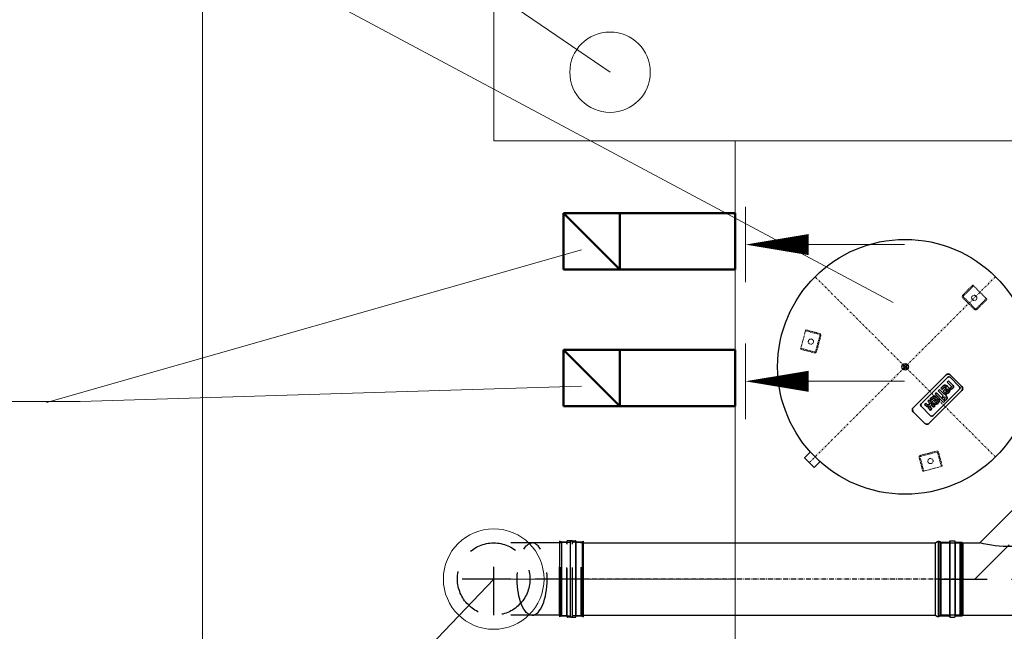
# Model space of a CAD drawing. Header units: millimetres. Extents: x -26820 to -12632, y -5851 to 1958.
# Tile 17 of 95: x -18624 to -18379, y -4739 to -4587. Entities that reach past the tile are written whole.
import ezdxf

# ---------------------------------------------------------------- set-up
doc = ezdxf.new("R2010")
doc.units = ezdxf.units.MM
for name, pattern in [('ACAD_ISO10W100', [18.5, 12, -3, 0.5, -3]), ('AUSGEZOGEN', [0]), ('DASHDOT', [1, 0.5, -0.25, 0, -0.25]), ('DASHED', [181.05, 120.7, -60.35]), ('HIDDEN', [0.375, 0.25, -0.125])]:
    doc.linetypes.add(name, pattern=pattern)
for name, color, linetype, lineweight in [('A-INW-SC', 30, 'Continuous', 13), ('CP_AXIS', 143, 'DASHDOT', 18), ('CP_HIDDE', 203, 'HIDDEN', 18), ('CP_LOGO', 7, 'Continuous', 35), ('Oś symetrii', 5, 'ACAD_ISO10W100', 20), ('Rysunek', 7, 'Continuous', 40)]:
    doc.layers.add(name, color=color, linetype=linetype, lineweight=lineweight)
for name, color, linetype in [('Jeremias - linie wewnetrzne', 5, 'DASHED'), ('Jeremias - linie zewnetrzne', 7, 'Continuous'), ('Jeremias - opisy', 1, 'Continuous'), ('Jeremias - osie', 5, 'DASHED')]:
    doc.layers.add(name, color=color, linetype=linetype)

# ---------------------------------------------------------------- blocks, each defined once
blk = doc.blocks.new('gbs-fu16_180_wzb')
at = {"layer": 'Jeremias - linie zewnetrzne'}
for p, q in [((94, 360), (-94, 360)), ((-91.4, 354), (-94, 360)), ((-91.4, 354), (91.4, 354)), ((-91.4, 354), (-91.4, 333.8)), ((91.4, 354), (94, 360)), ((91.4, 354), (91.4, 333.8)), ((-95.1, 331.3), (-95.1, 320.2)), ((-94.3, 332.4), (-92.2, 332.8)), ((-94.3, 319.2), (-92.2, 318.7)), ((-94.1, 332.2), (94.7, 332.2)), ((-94.1, 319.3), (94.7, 319.3)), ((-92.2, 332.8), (92.2, 332.8)), ((-92.2, 318.7), (92.2, 318.7)), ((94.3, 332.4), (92.2, 332.8)), ((94.3, 319.2), (92.2, 318.7)), ((95.1, 331.3), (95.1, 320.2)), ((-91.4, 317.7), (-91.4, 302.4)), ((-91.4, 302.4), (91.4, 302.4)), ((-91.4, 302.4), (-90, 300)), ((-90, 300), (90, 300)), ((-90, 300), (-90, 257.8)), ((91.4, 302.4), (90, 300)), ((90, 300), (90, 65.3)), ((91.4, 317.7), (91.4, 302.4)), ((-90, 257.8), (-178.2, 169.6)), ((-221.5, 126.3), (-186.2, 161.6)), ((-186.2, 161.6), (-185.6, 165.4)), ((-186.2, 161.6), (-108.4, 83.8)), ((-184.5, 167.7), (-184.2, 167.9)), ((-178.2, 169.6), (-181.9, 169.1)), ((-178.2, 169.6), (-100.4, 91.8)), ((-224, 123.1), (-221.5, 126.3)), ((-146.9, 46), (-224, 123.1)), ((-221.5, 126.3), (-143.7, 48.5)), ((-143.7, 48.5), (-221.5, 126.3)), ((-90, 102.2), (-100.4, 91.8)), ((-90, 102.2), (-90, 65.3)), ((-108.4, 83.8), (-143.7, 48.5)), ((-108.4, 83.8), (-104.6, 84.4)), ((-102.3, 85.5), (-102.1, 85.8)), ((-100.4, 91.8), (-100.9, 88.1)), ((-93.1, 59.5), (-93.1, 59.8)), ((-90, 65.3), (-92.3, 62.3)), ((-90, 54), (-92.3, 57)), ((-90, 65.3), (90, 65.3)), ((-90, 4), (-90, 54)), ((-90, 54), (90, 54)), ((90, 65.3), (92.3, 62.3)), ((90, 54), (92.3, 57)), ((90, 54), (90, 4)), ((93.1, 59.5), (93.1, 59.8)), ((-143.7, 48.5), (-146.9, 46)), ((-89.5, 0), (-90, 4)), ((-90, 4), (90, 4)), ((90, 4), (-90, 4)), ((89.5, 0), (-89.5, 0)), ((90, 4), (89.5, 0))]:
    blk.add_line(p, q, dxfattribs=at)
for centre, radius, start, end in [((-94.1, 331.3), 1.03, 101.7683, 180), ((-94.1, 320.2), 1.03, 180, 258.2317), ((-92.4, 333.8), 1.03, 281.7683, 0), ((-92.4, 317.7), 1.03, 0, 78.2317), ((92.4, 333.8), 1.03, 180, 258.2317), ((92.4, 317.7), 1.03, 101.7683, 180), ((94.1, 331.3), 1.03, 0, 78.2317), ((94.1, 320.2), 1.03, 281.7683, 0), ((-407.5, 180), 326.9, 346.2351, 13.7649), ((-181.6, 164.8), 4.11, 135, 171.8397), ((-181.3, 165), 4.11, 98.1603, 135), ((-105.2, 88.4), 4.11, 278.1603, 315), ((-105, 88.7), 4.11, 315, 351.8397), ((-89, 59.8), 4.11, 143.1603, 180), ((-89, 59.5), 4.11, 180, 216.8397), ((89, 59.8), 4.11, 0, 36.8397), ((89, 59.5), 4.11, 323.1603, 0)]:
    blk.add_arc(centre, radius, start, end, dxfattribs=at)
at = {"layer": 'Jeremias - opisy', "linetype": 'AUSGEZOGEN'}
blk.add_line((91.2, 302), (-91.2, 302), dxfattribs=at)
at = {"layer": 'Jeremias - osie'}
for p, q in [((0, 360), (0, 0)), ((0, 270), (-185.5, 84.5))]:
    blk.add_line(p, q, dxfattribs=at)
blk = doc.blocks.new('A$C19638')
at = {"layer": 'Oś symetrii', "lineweight": -3}
blk.add_line((95.1, 0), (95.1, 1010), dxfattribs=at)
at = {"layer": 'Rysunek', "lineweight": -3}
for p, q in [((189.1, 1005), (1.1, 1005)), ((3.7, 999), (1.1, 1005)), ((186.5, 999), (189.1, 1005)), ((3.7, 999), (186.5, 999)), ((3.7, 999), (3.7, 978.8)), ((186.5, 999), (186.5, 978.8)), ((0, 976.3), (0, 965.2)), ((0.8, 977.3), (2.9, 977.8)), ((0.8, 964.2), (2.9, 963.7)), ((1, 977.2), (189.8, 977.2)), ((1, 964.3), (189.8, 964.3)), ((2.9, 977.8), (187.3, 977.8)), ((2.9, 963.7), (187.3, 963.7)), ((3.7, 962.7), (3.7, 947.4)), ((186.5, 962.7), (186.5, 947.4)), ((189.4, 977.3), (187.3, 977.8)), ((189.4, 964.2), (187.3, 963.7)), ((190.2, 976.3), (190.2, 965.2)), ((3.7, 947.4), (186.5, 947.4)), ((3.7, 947.4), (5.1, 945)), ((5.1, 945), (185.1, 945)), ((5.1, 945), (5.1, 70.3)), ((186.5, 947.4), (185.1, 945)), ((185.1, 945), (185.1, 70.3)), ((2, 64.5), (2, 64.8)), ((5.1, 70.3), (2.8, 67.3)), ((5.1, 59), (2.8, 62)), ((5.1, 70.3), (185.1, 70.3)), ((185.1, 70.3), (187.4, 67.3)), ((185.1, 59), (187.4, 62)), ((188.2, 64.5), (188.2, 64.8))]:
    blk.add_line(p, q, dxfattribs=at)
blk.add_lwpolyline([(5.1, 9), (5.1, 59), (185.1, 59), (185.1, 9), (184.6, 5), (5.6, 5), (5.1, 9), (185.1, 9)], close=True, dxfattribs=at)
for centre, radius, start, end in [((2.7, 978.8), 1.03, 281.7683, 0), ((187.5, 978.8), 1.03, 180, 258.2317), ((1, 976.3), 1.03, 101.7683, 180), ((1, 965.2), 1.03, 180, 258.2317), ((2.7, 962.7), 1.03, 0, 78.2317), ((187.5, 962.7), 1.03, 101.7683, 180), ((189.2, 976.3), 1.03, 0, 78.2317), ((189.2, 965.2), 1.03, 281.7683, 0), ((6.1, 64.8), 4.11, 143.1603, 180), ((6.1, 64.5), 4.11, 180, 216.8397), ((184.1, 64.8), 4.11, 0, 36.8397), ((184.1, 64.5), 4.11, 323.1603, 0)]:
    blk.add_arc(centre, radius, start, end, dxfattribs=at)
blk = doc.blocks.new('A$C22460')
at = {"layer": 'A-INW-SC', "color": 7}
blk.add_line((313.4, 189.1), (313.4, 1.1), dxfattribs=at)
at = {"layer": 'Jeremias - linie wewnetrzne', "color": 7}
for p, q in [((253.4, 185.1), (90, 185.1)), ((255.8, 186.5), (253.4, 185.1)), ((253.4, 5.1), (253.4, 185.1)), ((255.8, 3.7), (255.8, 186.5)), ((271.1, 186.5), (255.8, 186.5)), ((272.6, 189.4), (272.1, 187.3)), ((272.1, 2.9), (272.1, 187.3)), ((272.7, 1), (272.7, 189.8)), ((284.7, 190.2), (273.6, 190.2)), ((285.6, 1), (285.6, 189.8)), ((285.7, 189.4), (286.2, 187.3)), ((286.2, 2.9), (286.2, 187.3)), ((307.4, 186.5), (287.2, 186.5)), ((307.4, 186.5), (313.4, 189.1)), ((307.4, 3.7), (307.4, 186.5)), ((253.4, 5.1), (90, 5.1)), ((255.8, 3.7), (253.4, 5.1)), ((271.1, 3.7), (255.8, 3.7)), ((272.6, 0.8), (272.1, 2.9)), ((284.7, 0), (273.6, 0)), ((285.7, 0.8), (286.2, 2.9)), ((307.4, 3.7), (287.2, 3.7)), ((307.4, 3.7), (313.4, 1.1))]:
    blk.add_line(p, q, dxfattribs=at)
blk.add_circle((90, 95.1), 90, dxfattribs=at)
for centre, start, end in [((271.1, 187.5), 270, 348.2317), ((273.6, 189.2), 90, 168.2317), ((284.7, 189.2), 11.7683, 90), ((287.2, 187.5), 191.7683, 270), ((271.1, 2.7), 11.7683, 90), ((273.6, 1), 191.7683, 270), ((284.7, 1), 270, 348.2317), ((287.2, 2.7), 90, 168.2317)]:
    blk.add_arc(centre, 1.03, start, end, dxfattribs=at)
at = {"layer": 'Jeremias - linie wewnetrzne', "color": 7, "extrusion": (0, 0, -1)}
blk.add_ellipse((185.6, 95.1), major_axis=(0, 90), ratio=0.414214, start_param=3.141593, end_param=6.283185, dxfattribs=at)
at = {"layer": 'Jeremias - linie wewnetrzne', "color": 7}
blk.add_ellipse((185.6, 95.1), major_axis=(0, 90), ratio=0.414214, start_param=3.141593, end_param=6.283185, dxfattribs=at)
at = {"layer": 'Jeremias - osie'}
for p, q in [((90, 5.1), (90, 185.1)), ((313.4, 95.1), (0, 95.1))]:
    blk.add_line(p, q, dxfattribs=at)

msp = doc.modelspace()

# ---------------------------------------------------------------- linework, layer by layer
at = {"color": 7, "lineweight": 15}
for p, q in [((-18651.5, -4480.75), (-18477.22, -4600.12)), ((-18589.65, -4559.6), (-18406.86, -4657.39)), ((-18404.07, -4642.99), (-18427.84, -4642.99)), ((-18617.2, -4682.27), (-18484.35, -4644.3)), ((-18404.07, -4676.99), (-18427.84, -4676.99)), ((-18608.86, -4682.02), (-18484.35, -4678.22)), ((-18947.05, -4682.6), (-18608.86, -4682.02)), ((-18617.2, -4842.77), (-18506.13, -4726.18))]:
    msp.add_line(p, q, dxfattribs=at)
at = {"color": 7, "extrusion": (0, 0, -1)}
for p, q in [((-18428.9, -4696.03), (-18427.43, -4694.56)), ((-18427.71, -4697.22), (-18428.9, -4696.03)), ((-18426.52, -4698.41), (-18425.05, -4696.94)), ((-18426.52, -4698.41), (-18427.71, -4697.22))]:
    msp.add_line(p, q, dxfattribs=at)
at = {"color": 7, "lineweight": 15}
for points in [[(-18427.84, -4642.99, 5.25, 0, 0), (-18443.59, -4642.99, 0, 0, 0)], [(-18427.84, -4676.99, 5.25, 0, 0), (-18443.59, -4676.99, 0, 0, 0)]]:
    msp.add_lwpolyline(points, format="xyseb", dxfattribs=at)
at = {"color": 7}
for radius in [31.7, 31.7, 0.814, 0.244]:
    msp.add_circle((-18403.88, -4673.39), radius, dxfattribs=at)
at = {"layer": 'A-INW-SC', "color": 7}
for p, q in [((-18578.46, -4418.18), (-18578.46, -5285.73)), ((-18506.13, -4455.18), (-18506.13, -4617.18)), ((-18446.13, -4617.18), (-18506.13, -4617.18)), ((-18246.13, -4617.18), (-18446.13, -4617.18)), ((-18446.13, -4617.18), (-18446.13, -4989.18)), ((-18443.59, -4633.6), (-18443.59, -4652.37)), ((-18443.59, -4667.6), (-18443.59, -4686.37)), ((-18446.13, -4726.18), (-18506.13, -4726.18))]:
    msp.add_line(p, q, dxfattribs=at)
at = {"layer": 'A-INW-SC', "color": 7, "lineweight": 50}
for p, q in [((-18446.13, -4635.18), (-18488.81, -4635.18)), ((-18488.81, -4635.18), (-18488.81, -4649.18)), ((-18488.81, -4635.18), (-18474.81, -4649.18)), ((-18474.81, -4635.18), (-18474.81, -4649.18)), ((-18446.13, -4635.18), (-18446.13, -4649.18)), ((-18446.13, -4649.18), (-18488.81, -4649.18)), ((-18446.13, -4669.18), (-18488.81, -4669.18)), ((-18488.81, -4669.18), (-18488.81, -4683.18)), ((-18488.81, -4669.18), (-18474.81, -4683.18)), ((-18474.81, -4669.18), (-18474.81, -4683.18)), ((-18446.13, -4669.18), (-18446.13, -4683.18)), ((-18446.13, -4683.18), (-18488.81, -4683.18))]:
    msp.add_line(p, q, dxfattribs=at)
at = {"layer": 'A-INW-SC', "color": 7}
for centre, radius in [((-18477.22, -4600.12), 10), ((-18506.13, -4726.18), 12.5)]:
    msp.add_circle(centre, radius, dxfattribs=at)
at = {"layer": 'CP_AXIS', "color": 7}
for p, q in [((-18381.47, -4650.98), (-18427.71, -4697.22)), ((-18381.47, -4695.81), (-18426.3, -4650.98))]:
    msp.add_line(p, q, dxfattribs=at)
at = {"layer": 'CP_HIDDE', "color": 7}
for p, q in [((-18387.16, -4653.13), (-18389.56, -4655.54)), ((-18389.39, -4655.71), (-18386.98, -4653.31)), ((-18386.98, -4653.17), (-18387.02, -4653.13)), ((-18386.98, -4653.17), (-18386.73, -4653.42)), ((-18383.91, -4656.25), (-18386.73, -4653.42)), ((-18389.56, -4656.25), (-18386.73, -4659.07)), ((-18386.56, -4658.9), (-18389.39, -4656.07)), ((-18383.8, -4656.49), (-18386.2, -4658.9)), ((-18386.03, -4659.07), (-18383.62, -4656.67)), ((-18383.91, -4656.25), (-18383.66, -4656.49)), ((-18383.62, -4656.53), (-18383.66, -4656.49)), ((-18428.72, -4664.67), (-18429.76, -4668.53)), ((-18428.72, -4664.67), (-18428.63, -4664.33)), ((-18428.62, -4664.28), (-18428.63, -4664.33)), ((-18428.56, -4664.45), (-18425.27, -4665.33)), ((-18425.21, -4665.09), (-18428.49, -4664.21)), ((-18425.1, -4665.64), (-18426.13, -4669.5)), ((-18425.89, -4669.57), (-18424.86, -4665.7)), ((-18429.85, -4668.87), (-18429.86, -4668.92)), ((-18429.85, -4668.87), (-18429.76, -4668.53)), ((-18429.79, -4669.04), (-18426.5, -4669.92)), ((-18426.44, -4669.68), (-18429.72, -4668.8)), ((-18396.19, -4694.37), (-18400.06, -4695.4)), ((-18400.41, -4696.01), (-18399.53, -4699.3)), ((-18399.29, -4699.23), (-18400.17, -4695.95)), ((-18399.99, -4695.64), (-18396.13, -4694.61)), ((-18395.82, -4694.78), (-18394.94, -4698.07)), ((-18394.7, -4698), (-18395.58, -4694.72)), ((-18399.41, -4699.37), (-18399.36, -4699.36)), ((-18399.02, -4699.27), (-18399.36, -4699.36)), ((-18399.02, -4699.27), (-18395.16, -4698.23)), ((-18394.82, -4698.14), (-18395.16, -4698.23)), ((-18394.82, -4698.14), (-18394.77, -4698.13))]:
    msp.add_line(p, q, dxfattribs=at)
for centre, radius in [((-18386.73, -4656.25), 0.65), ((-18427.31, -4667.12), 0.65), ((-18403.88, -4673.39), 0.489), ((-18397.61, -4696.82), 0.65)]:
    msp.add_circle(centre, radius, dxfattribs=at)
for centre, radius, start, end in [((-18387.09, -4653.2), 0.1, 45, 135), ((-18387.05, -4653.24), 0.1, 315, 45), ((-18389.21, -4655.89), 0.5, 135, 225), ((-18389.21, -4655.89), 0.25, 135, 225), ((-18383.73, -4656.56), 0.1, 45, 135), ((-18383.69, -4656.6), 0.1, 315, 45), ((-18386.38, -4658.72), 0.5, 225, 315), ((-18386.38, -4658.72), 0.25, 225, 315), ((-18428.53, -4664.35), 0.1, 165, 255), ((-18428.52, -4664.31), 0.1, 75, 165), ((-18425.34, -4665.57), 0.5, 345, 75), ((-18425.34, -4665.57), 0.25, 345, 75), ((-18429.76, -4668.94), 0.1, 165, 255), ((-18429.75, -4668.89), 0.1, 75, 165), ((-18426.37, -4669.44), 0.5, 255, 345), ((-18426.37, -4669.44), 0.25, 255, 345), ((-18396.06, -4694.85), 0.5, 15, 105), ((-18399.93, -4695.88), 0.5, 105, 195), ((-18399.93, -4695.88), 0.25, 105, 195), ((-18396.06, -4694.85), 0.25, 15, 105), ((-18399.43, -4699.27), 0.1, 195, 285), ((-18399.38, -4699.26), 0.1, 285, 15), ((-18394.84, -4698.04), 0.1, 195, 285), ((-18394.8, -4698.03), 0.1, 285, 15)]:
    msp.add_arc(centre, radius, start, end, dxfattribs=at)
at = {"layer": 'CP_LOGO', "color": 7, "extrusion": (0.707107, -0.707107, 0)}
for p, q in [((-18393.71, -4675.39), (-18401.89, -4683.56)), ((-18393.3, -4675.98), (-18399.95, -4682.63)), ((-18393.48, -4677.18), (-18393.16, -4676.86)), ((-18393.48, -4677.18), (-18393.48, -4677.18)), ((-18392.53, -4678.13), (-18393.48, -4677.18)), ((-18393.16, -4676.86), (-18392.13, -4677.88)), ((-18393.16, -4676.86), (-18393.16, -4676.86)), ((-18390.37, -4678.35), (-18392.74, -4675.98)), ((-18389.8, -4678.31), (-18392.72, -4675.39)), ((-18397.98, -4687.47), (-18389.8, -4679.3)), ((-18397.02, -4685.56), (-18390.37, -4678.91)), ((-18396.45, -4680.15), (-18396.13, -4679.83)), ((-18396.13, -4679.83), (-18394.04, -4681.91)), ((-18395.68, -4679.38), (-18395.36, -4679.06)), ((-18394.47, -4680.59), (-18395.68, -4679.38)), ((-18395.36, -4679.06), (-18394.14, -4680.27)), ((-18395.01, -4678.71), (-18394.52, -4678.22)), ((-18394.72, -4679), (-18395.01, -4678.71)), ((-18394.28, -4678.56), (-18394.72, -4679)), ((-18394.46, -4679.41), (-18393.67, -4678.62)), ((-18394.17, -4679.7), (-18394.46, -4679.41)), ((-18393.43, -4678.86), (-18393.9, -4679.33)), ((-18393.9, -4679.33), (-18393.82, -4679.4)), ((-18393.67, -4678.62), (-18393.74, -4678.55)), ((-18393.35, -4678.93), (-18393.43, -4678.86)), ((-18393.42, -4678.22), (-18393.04, -4678.6)), ((-18393.33, -4679.48), (-18393.28, -4679.43)), ((-18392.98, -4679.67), (-18393.08, -4679.78)), ((-18392.67, -4678.75), (-18392.51, -4678.59)), ((-18392.37, -4679.06), (-18392.67, -4678.75)), ((-18392.13, -4678.82), (-18392.37, -4679.06)), ((-18392.37, -4679.06), (-18392.37, -4679.06)), ((-18398.27, -4681.96), (-18397.94, -4681.64)), ((-18397.97, -4682.26), (-18398.27, -4681.96)), ((-18397.94, -4681.64), (-18397.66, -4681.92)), ((-18397.71, -4681.41), (-18397.23, -4680.92)), ((-18397.43, -4681.7), (-18397.71, -4681.41)), ((-18396.98, -4681.26), (-18397.43, -4681.7)), ((-18397.16, -4682.11), (-18396.37, -4681.32)), ((-18396.87, -4682.41), (-18397.16, -4682.11)), ((-18396.13, -4681.56), (-18396.6, -4682.03)), ((-18396.6, -4682.03), (-18396.52, -4682.11)), ((-18396.45, -4680.15), (-18396.45, -4680.15)), ((-18394.37, -4682.23), (-18396.45, -4680.15)), ((-18396.37, -4681.32), (-18396.44, -4681.25)), ((-18396.05, -4681.64), (-18396.13, -4681.56)), ((-18396.12, -4680.93), (-18395.74, -4681.3)), ((-18396.03, -4682.18), (-18395.98, -4682.13)), ((-18394.72, -4680.84), (-18394.47, -4680.59)), ((-18394.43, -4681.12), (-18394.72, -4680.84)), ((-18394.18, -4680.87), (-18394.43, -4681.12)), ((-18394.04, -4681.91), (-18394.37, -4682.23)), ((-18394.03, -4681.03), (-18394.18, -4680.87)), ((-18394.17, -4681.44), (-18394.02, -4681.28)), ((-18393.88, -4681.74), (-18394.17, -4681.44)), ((-18394.14, -4680.27), (-18393.94, -4680.06)), ((-18393.94, -4680.06), (-18393.66, -4680.35)), ((-18393.65, -4681.51), (-18393.88, -4681.74)), ((-18393.66, -4680.35), (-18393.86, -4680.55)), ((-18393.86, -4680.55), (-18393.64, -4680.77)), ((-18401.89, -4684.55), (-18398.97, -4687.47)), ((-18399.95, -4683.19), (-18397.58, -4685.56)), ((-18399.06, -4682.76), (-18398.74, -4682.44)), ((-18398.79, -4683.03), (-18399.06, -4682.76)), ((-18398.74, -4682.44), (-18398.41, -4682.76)), ((-18397.97, -4682.82), (-18397.89, -4682.74)), ((-18397.56, -4684.25), (-18397.86, -4683.95)), ((-18397.55, -4683.08), (-18397.61, -4683.14)), ((-18397.24, -4683.93), (-18397.56, -4684.25)), ((-18397.55, -4683.61), (-18397.24, -4683.93)), ((-18396.77, -4683.45), (-18397.08, -4683.14)), ((-18396.44, -4683.13), (-18396.77, -4683.45)), ((-18396.74, -4682.84), (-18396.44, -4683.13)), ((-18395.68, -4682.37), (-18395.79, -4682.48))]:
    msp.add_line(p, q, dxfattribs=at)
at = {"layer": 'CP_LOGO', "color": 7}
for centre, radius, start, end in [((-18393.22, -4675.88), 0.7, 45, 135), ((-18393.02, -4676.25), 0.392, 45, 135), ((-18393.79, -4678.97), 1.05, 118.484, 134.5372), ((-18393.97, -4678.64), 0.669, 55.4306, 118.2549), ((-18393.98, -4678.84), 0.42, 95.0119, 136.6328), ((-18393.34, -4678.89), 1.15, 224.5366, 239.6945), ((-18394.02, -4678.82), 0.393, 43.2273, 88.4425), ((-18393.57, -4679.33), 0.662, 237.9414, 317.7147), ((-18393.31, -4678.91), 0.709, 224.3879, 237.4064), ((-18393.48, -4679.16), 0.412, 238.1341, 257.2865), ((-18394.21, -4679.05), 1.14, 46.0116, 57.2061), ((-18393.52, -4679.3), 0.261, 258.8279, 317.3329), ((-18393.85, -4679.44), 0.709, 32.5936, 45.6121), ((-18393.45, -4679.24), 0.261, 312.6671, 11.1721), ((-18393.6, -4679.28), 0.412, 12.7135, 31.8659), ((-18393.89, -4679.43), 1.19, 30.5184, 44.4136), ((-18393.45, -4679.18), 0.679, 313.4512, 30.8928), ((-18393, -4678.61), 0.671, 40.9324, 45.1077), ((-18392.86, -4678.24), 0.492, 315.0884, 323.1112), ((-18392.82, -4678.46), 0.438, 23.9942, 41.3238), ((-18392.7, -4678.36), 0.295, 322.3746, 350.2227), ((-18392.64, -4678.38), 0.239, 352.2952, 23.5076), ((-18392.75, -4678.46), 0.846, 12.2606, 43.2377), ((-18392.73, -4678.22), 0.851, 315.0504, 331.2962), ((-18392.46, -4678.36), 0.547, 331.1174, 8.376), ((-18390.64, -4678.63), 0.392, 315, 45), ((-18390.3, -4678.8), 0.7, 315, 45), ((-18398.4, -4682.7), 0.611, 24.5786, 46.0788), ((-18398.4, -4682.65), 1.04, 24.7413, 44.7796), ((-18398.08, -4682.5), 0.689, 353.2568, 24.4117), ((-18396.49, -4681.67), 1.05, 118.484, 134.5372), ((-18396.67, -4681.34), 0.669, 55.4306, 118.2549), ((-18396.68, -4681.54), 0.42, 95.0119, 136.6328), ((-18396.72, -4681.52), 0.393, 43.2273, 88.4425), ((-18396.02, -4681.61), 0.709, 224.3879, 237.4064), ((-18396.18, -4681.86), 0.412, 238.1341, 257.2865), ((-18396.91, -4681.75), 1.14, 46.0116, 57.2061), ((-18396.22, -4682), 0.261, 258.8279, 317.3329), ((-18396.55, -4682.14), 0.709, 32.5936, 45.6121), ((-18396.16, -4681.94), 0.261, 312.6671, 11.1721), ((-18396.3, -4681.98), 0.412, 12.7135, 31.8659), ((-18396.59, -4682.13), 1.19, 30.5184, 44.4136), ((-18396.15, -4681.88), 0.679, 313.4512, 30.8928), ((-18394.21, -4681.21), 0.257, 23.0272, 45.9979), ((-18394.19, -4681.11), 0.248, 315.0729, 331.1126), ((-18394.09, -4681.16), 0.134, 330.8352, 21.9141), ((-18394.11, -4681.06), 0.649, 315.4804, 339.1156), ((-18394.15, -4681.22), 0.678, 9.3624, 41.3354), ((-18393.9, -4681.15), 0.424, 340.5569, 5.1513), ((-18401.39, -4684.06), 0.7, 135, 225), ((-18399.68, -4682.91), 0.392, 135, 225), ((-18397.74, -4681.78), 1.63, 230.3251, 243.3885), ((-18398.19, -4682.61), 0.689, 245.5883, 276.7432), ((-18398.06, -4682.38), 0.518, 227.1152, 253.2265), ((-18398.14, -4682.63), 0.255, 254.0147, 311.8568), ((-18397.47, -4683.39), 0.646, 171.1864, 204.5862), ((-18397.14, -4683.24), 1.01, 204.4016, 224.5558), ((-18398.08, -4682.56), 0.269, 316.9805, 25.9879), ((-18397.43, -4683.33), 0.266, 133.0747, 179.2041), ((-18397.34, -4683.31), 0.35, 182.8268, 213.6263), ((-18397.06, -4683.14), 0.677, 212.4525, 223.5407), ((-18397.36, -4683.26), 0.266, 90.7959, 136.9253), ((-18397.3, -4683.22), 0.646, 65.4138, 98.8136), ((-18397.38, -4683.35), 0.35, 56.3737, 87.1732), ((-18397.55, -4683.63), 0.677, 46.4593, 57.5475), ((-18397.45, -4683.56), 1.01, 45.4442, 65.5984), ((-18396.04, -4681.6), 1.15, 224.5366, 239.6945), ((-18396.28, -4682.03), 0.662, 237.9414, 317.7147), ((-18397.3, -4685.29), 0.392, 225, 315), ((-18398.47, -4686.98), 0.7, 225, 315)]:
    msp.add_arc(centre, radius, start, end, dxfattribs=at)

# ---------------------------------------------------------------- block references
at = {"layer": 'A-INW-SC', "color": 7, "xscale": 0.1, "yscale": 0.1, "zscale": 0.1}
msp.add_blockref('A$C22460', (-18515.13, -4735.69), dxfattribs=at)
at = {"layer": 'A-INW-SC', "color": 7, "xscale": 0.1, "yscale": 0.1, "zscale": 0.1, "rotation": 90}
msp.add_blockref('A$C19638', (-18389.3, -4735.69), dxfattribs=at)
at = {"layer": 'Jeremias - linie zewnetrzne', "color": 7, "xscale": -0.1, "yscale": 0.1, "zscale": 0.1, "rotation": 90}
msp.add_blockref('gbs-fu16_180_wzb', (-18359.6, -4726.18), dxfattribs=at)

doc.saveas('drawing.dxf')
